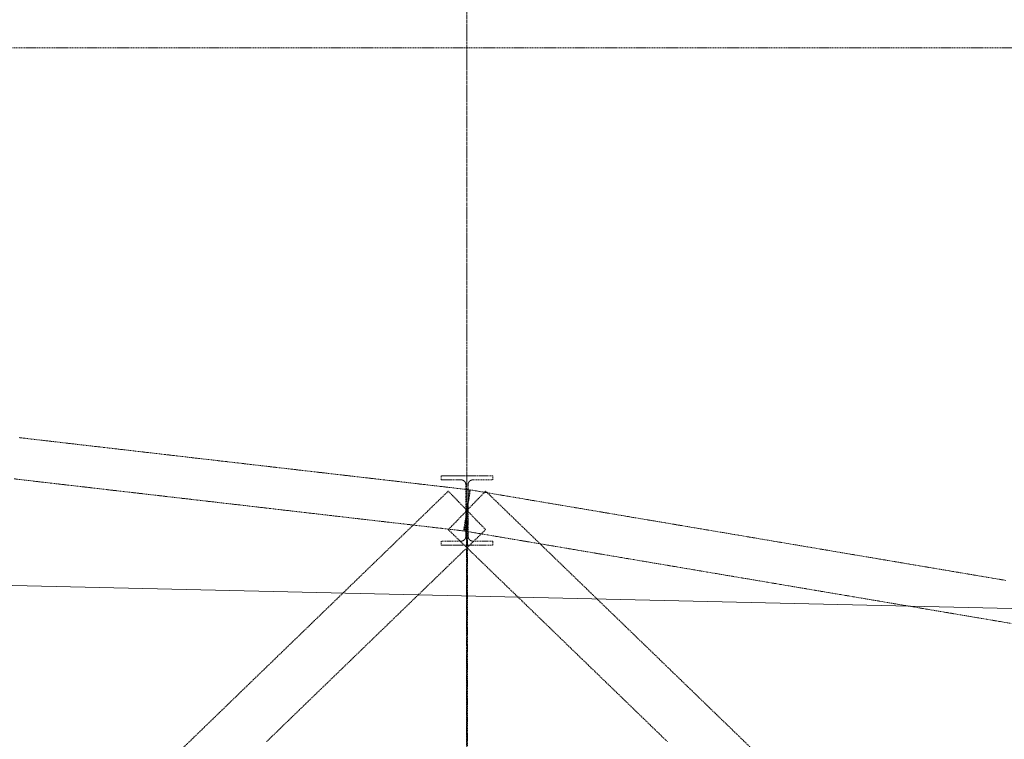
# Model space of a CAD drawing. Header units: millimetres. Extents: x -176817 to 571382, y -58489 to 156123.
# Tile 43 of 256: x -31330 to -25641, y -24553 to -20394. Entities that reach past the tile are written whole.
import ezdxf

# ---------------------------------------------------------------- set-up
doc = ezdxf.new("R2010")
doc.units = ezdxf.units.MM
doc.header["$LTSCALE"] = 0.2
doc.linetypes.add('DASHDOT', pattern=[25.4, 12.7, -6.35, 0, -6.35])
doc.linetypes.add('HIDDEN', pattern=[9.525, 6.35, -3.175])
doc.layers.get('0').update_dxf_attribs({"lineweight": 13})
doc.layers.get('Defpoints').update_dxf_attribs({"lineweight": 13})
doc.layers.add('-AAA Podkład', color=252, linetype='Continuous', lineweight=13)
doc.layers.add('-AAA Wymiar', color=1, linetype='Continuous', lineweight=18)
doc.styles.add('WYMIARY', font='ROMANS.shx', dxfattribs={"width": 0.75, "oblique": 15})
doc.dimstyles.new('1 do 100', dxfattribs={"dimscale": 100, "dimtxt": 2, "dimasz": 2.5, "dimexe": 1.25, "dimexo": 0.625, "dimtad": 1, "dimdec": 0, "dimtxsty": 'WYMIARY', "dimcen": 2.5, "dimclrd": 256, "dimclre": 256, "dimclrt": 2, "dimadec": 0, "dimazin": 0, "dimtfac": 1, "dimtdec": 0, "dimtmove": 0, "dimatfit": 3, "dimfxl": 1.25, "dimlwd": -1, "dimlwe": -1, "dimarcsym": 0})

# ---------------------------------------------------------------- blocks, each defined once
blk = doc.blocks.new('*D9')
at = {"layer": '-AAA Wymiar', "transparency": 16777216}
for p, q in [((-19745.8, -45733.6), (-19745.8, 19037.7)), ((-28477.9, 18912.7), (-19995.8, 18912.7)), ((-28727.9, 18850.2), (-28727.9, 18787.7))]:
    blk.add_line(p, q, dxfattribs=at)
for points in [[(-28477.9, 18954.4), (-28477.9, 18871), (-28727.9, 18912.7)], [(-19995.8, 18954.4), (-19995.8, 18871), (-19745.8, 18912.7)]]:
    blk.add_solid(points, dxfattribs=at)
at = {"layer": 'Defpoints', "color": 0, "transparency": 16777216}
for p in [(-28727.9, 18912.7), (-19745.8, 18912.7), (-19745.8, -45796.1)]:
    blk.add_point(p, dxfattribs=at)
at = {"layer": '-AAA Wymiar', "color": 2, "transparency": 16777216, "insert": (-24236.9, 19075.2), "char_height": 200, "attachment_point": 5, "style": 'WYMIARY'}
blk.add_mtext('8982', dxfattribs=at)
blk = doc.blocks.new('Podkład rev.B')
at = {"layer": '-AAA Podkład', "linetype": 'HIDDEN', "ltscale": 5}
blk.add_line((26350, 2544.3, 0), (26350, -48454.9, 0), dxfattribs=at)
at = {"layer": '-AAA Podkład', "linetype": 'HIDDEN', "ltscale": 5, "elevation": 0}
blk.add_lwpolyline([(36922.7, -38239.2), (-1301.7, -38239.2), (-1301.7, -45629.3), (36922.7, -45629.3)], close=True, dxfattribs=at)
at = {"layer": '-AAA Podkład', "linetype": 'HIDDEN', "ltscale": 5}
for points in [[(26336.2, -41032.4), (26343.1, -40972.8), (26350, -40913.2), (26356.9, -40853.6), (26363.8, -40794), (26293.5, -40785.8), (26223.2, -40777.7), (26152.9, -40769.5), (26082.6, -40761.4), (26012.2, -40753.2), (25941.9, -40745.1), (25871.6, -40737), (25801.3, -40728.8), (25731, -40720.7), (25660.7, -40712.5), (25590.4, -40704.4), (25520.1, -40696.2), (25449.7, -40688.1), (25379.4, -40679.9), (25309.1, -40671.8), (25238.8, -40663.7), (25168.5, -40655.5), (25098.2, -40647.4), (25027.9, -40639.2), (24957.6, -40631.1), (24887.2, -40622.9), (24816.9, -40614.8), (24746.6, -40606.7), (24676.3, -40598.5), (24606, -40590.4), (24535.7, -40582.2), (24465.4, -40574.1), (24395.1, -40565.9), (24324.7, -40557.8), (24254.4, -40549.6), (24184.1, -40541.5), (24113.8, -40533.4), (24043.5, -40525.2), (23973.2, -40517.1), (23902.9, -40508.9), (23832.6, -40500.8), (23762.2, -40492.6)], [(23734.6, -40731), (23804.9, -40739.2), (23875.3, -40747.3), (23945.6, -40755.5), (24015.9, -40763.6), (24086.2, -40771.8), (24156.5, -40779.9), (24226.8, -40788.1), (24297.1, -40796.2), (24367.4, -40804.3), (24437.8, -40812.5), (24508.1, -40820.6), (24578.4, -40828.8), (24648.7, -40836.9), (24719, -40845.1), (24789.3, -40853.2), (24859.6, -40861.3), (24929.9, -40869.5), (25000.3, -40877.6), (25070.6, -40885.8), (25140.9, -40893.9), (25211.2, -40902.1), (25281.5, -40910.2), (25351.8, -40918.4), (25422.1, -40926.5), (25492.4, -40934.6), (25562.8, -40942.8), (25633.1, -40950.9), (25703.4, -40959.1), (25773.7, -40967.2), (25844, -40975.4), (25914.3, -40983.5), (25984.6, -40991.6), (26054.9, -40999.8), (26125.3, -41007.9), (26195.6, -41016.1), (26265.9, -41024.2), (26336.2, -41032.4)], [(26356.8, -40913.2), (26356.8, -40838.5), (26356.8, -40763.9), (26356.8, -40763.2), (26356.8, -40762.5), (26356.8, -40761.9), (26356.9, -40761.2), (26357, -40760.5), (26357, -40759.9), (26357.1, -40759.2), (26357.3, -40758.6), (26357.4, -40757.9), (26357.6, -40757.3), (26357.7, -40756.6), (26357.9, -40756), (26358.1, -40755.4), (26358.3, -40754.8), (26358.6, -40754.1), (26358.8, -40753.5), (26359.1, -40752.9), (26359.3, -40752.3), (26359.6, -40751.7), (26359.9, -40751.1), (26360.3, -40750.5), (26360.6, -40750), (26360.9, -40749.4), (26361.3, -40748.8), (26361.7, -40748.3), (26362.1, -40747.7), (26362.5, -40747.2), (26362.9, -40746.7), (26363.3, -40746.2), (26363.7, -40745.7), (26364.2, -40745.2), (26364.6, -40744.7), (26365.1, -40744.3), (26365.6, -40743.8), (26366.1, -40743.4), (26366.6, -40743), (26367.1, -40742.5), (26367.7, -40742.1), (26368.2, -40741.7), (26368.7, -40741.4), (26369.3, -40741), (26369.9, -40740.7), (26370.4, -40740.3), (26371, -40740), (26371.6, -40739.7), (26372.2, -40739.4), (26372.8, -40739.1), (26373.4, -40738.9), (26374, -40738.6), (26374.6, -40738.4), (26375.3, -40738.2), (26375.9, -40738), (26376.5, -40737.8), (26377.2, -40737.6), (26377.8, -40737.5), (26378.5, -40737.3), (26379.1, -40737.2), (26379.8, -40737.1), (26380.4, -40737), (26381.1, -40736.9), (26381.8, -40736.9), (26382.4, -40736.8), (26383.1, -40736.8), (26383.8, -40736.8), (26441.9, -40736.8), (26500, -40736.8), (26500, -40712.8), (26425, -40712.8), (26350, -40712.8), (26275, -40712.8), (26200, -40712.8), (26200, -40736.8), (26258.1, -40736.8), (26316.3, -40736.8), (26316.9, -40736.8), (26317.6, -40736.8), (26318.2, -40736.9), (26318.9, -40736.9), (26319.6, -40737), (26320.2, -40737.1), (26320.9, -40737.2), (26321.5, -40737.3), (26322.2, -40737.5), (26322.8, -40737.6), (26323.5, -40737.8), (26324.1, -40738), (26324.7, -40738.2), (26325.4, -40738.4), (26326, -40738.6), (26326.6, -40738.9), (26327.2, -40739.1), (26327.8, -40739.4), (26328.4, -40739.7), (26329, -40740), (26329.6, -40740.3), (26330.1, -40740.7), (26330.7, -40741), (26331.3, -40741.4), (26331.8, -40741.7), (26332.3, -40742.1), (26332.9, -40742.5), (26333.4, -40743), (26333.9, -40743.4), (26334.4, -40743.8), (26334.9, -40744.3), (26335.4, -40744.7), (26335.8, -40745.2), (26336.3, -40745.7), (26336.7, -40746.2), (26337.1, -40746.7), (26337.5, -40747.2), (26337.9, -40747.8), (26338.3, -40748.3), (26338.7, -40748.8), (26339.1, -40749.4), (26339.4, -40750), (26339.7, -40750.5), (26340.1, -40751.1), (26340.4, -40751.7), (26340.7, -40752.3), (26340.9, -40752.9), (26341.2, -40753.5), (26341.4, -40754.1), (26341.7, -40754.8), (26341.9, -40755.4), (26342.1, -40756), (26342.3, -40756.6), (26342.4, -40757.3), (26342.6, -40757.9), (26342.7, -40758.6), (26342.9, -40759.2), (26343, -40759.9), (26343, -40760.5), (26343.1, -40761.2), (26343.2, -40761.9), (26343.2, -40762.5), (26343.2, -40763.2), (26343.3, -40763.9), (26343.3, -40838.5), (26343.3, -40913.2), (26356.8, -40913.2)], [(26457.8, -41024.5), (26403.9, -40968.9), (26350, -40913.2), (26296.1, -40857.5), (26242.2, -40801.8), (26171.9, -40869.8), (26101.6, -40937.9), (26031.3, -41006), (25960.9, -41074), (25890.6, -41142.1), (25820.3, -41210.1), (25750, -41278.2), (25679.7, -41346.2), (25609.4, -41414.3), (25539.1, -41482.4), (25468.8, -41550.4), (25398.4, -41618.5), (25328.1, -41686.5), (25257.8, -41754.6), (25187.5, -41822.6), (25117.2, -41890.7), (25046.9, -41958.7), (24976.6, -42026.8), (24906.3, -42094.9), (24835.9, -42162.9), (24765.6, -42231), (24695.3, -42299)], [(25192.2, -42249.6), (25262.5, -42181.5), (25332.8, -42113.4), (25403.1, -42045.4), (25473.4, -41977.3), (25543.7, -41909.3), (25614.1, -41841.2), (25684.4, -41773.2), (25754.7, -41705.1), (25825, -41637), (25895.3, -41569), (25965.6, -41500.9), (26035.9, -41432.9), (26106.2, -41364.8), (26176.6, -41296.8), (26246.9, -41228.7), (26317.2, -41160.7), (26387.5, -41092.6), (26457.8, -41024.5)], [(28004.7, -42299), (27934.4, -42231), (27864.1, -42162.9), (27793.7, -42094.9), (27723.4, -42026.8), (27653.1, -41958.7), (27582.8, -41890.7), (27512.5, -41822.6), (27442.2, -41754.6), (27371.9, -41686.5), (27301.6, -41618.5), (27231.2, -41550.4), (27160.9, -41482.4), (27090.6, -41414.3), (27020.3, -41346.2), (26950, -41278.2), (26879.7, -41210.1), (26809.4, -41142.1), (26739.1, -41074), (26668.7, -41006), (26598.4, -40937.9), (26528.1, -40869.8), (26457.8, -40801.8), (26403.9, -40857.5), (26350, -40913.2), (26296.1, -40968.9), (26242.2, -41024.5), (26312.5, -41092.6), (26382.8, -41160.7), (26453.1, -41228.7), (26523.4, -41296.8), (26593.8, -41364.8), (26664.1, -41432.9), (26734.4, -41500.9), (26804.7, -41569), (26875, -41637), (26945.3, -41705.1), (27015.6, -41773.2), (27085.9, -41841.2), (27156.3, -41909.3), (27226.6, -41977.3), (27296.9, -42045.4), (27367.2, -42113.4), (27437.5, -42181.5), (27507.8, -42249.6)], [(29463.8, -41317.8), (29393.4, -41305.9), (29323.1, -41294.1), (29252.8, -41282.2), (29182.5, -41270.3), (29112.2, -41258.4), (29041.9, -41246.5), (28971.6, -41234.6), (28901.3, -41222.7), (28830.9, -41210.9), (28760.6, -41199), (28690.3, -41187.1), (28620, -41175.2), (28549.7, -41163.3), (28479.4, -41151.4), (28409.1, -41139.5), (28338.8, -41127.6), (28268.4, -41115.8), (28198.1, -41103.9), (28127.8, -41092), (28057.5, -41080.1), (27987.2, -41068.2), (27916.9, -41056.3), (27846.6, -41044.4), (27776.3, -41032.6), (27705.9, -41020.7), (27635.6, -41008.8), (27565.3, -40996.9), (27495, -40985), (27424.7, -40973.1), (27354.4, -40961.2), (27284.1, -40949.4), (27213.8, -40937.5), (27143.4, -40925.6), (27073.1, -40913.7), (27002.8, -40901.8), (26932.5, -40889.9), (26862.2, -40878), (26791.9, -40866.2), (26721.6, -40854.3), (26651.3, -40842.4), (26580.9, -40830.5), (26510.6, -40818.6), (26440.3, -40806.7), (26370, -40794.8), (26360, -40854), (26350, -40913.2), (26340, -40972.3), (26330, -41031.5), (26400.3, -41043.4), (26470.6, -41055.3), (26540.9, -41067.1), (26611.2, -41079), (26681.6, -41090.9), (26751.9, -41102.8), (26822.2, -41114.7), (26892.5, -41126.6), (26962.8, -41138.5), (27033.1, -41150.3), (27103.4, -41162.2), (27173.7, -41174.1), (27244.1, -41186), (27314.4, -41197.9), (27384.7, -41209.8), (27455, -41221.7), (27525.3, -41233.5), (27595.6, -41245.4), (27665.9, -41257.3), (27736.2, -41269.2), (27806.6, -41281.1), (27876.9, -41293), (27947.2, -41304.9), (28017.5, -41316.7), (28087.8, -41328.6), (28158.1, -41340.5), (28228.4, -41352.4), (28298.7, -41364.3), (28369.1, -41376.2), (28439.4, -41388.1), (28509.7, -41399.9), (28580, -41411.8), (28650.3, -41423.7), (28720.6, -41435.6), (28790.9, -41447.5), (28861.2, -41459.4), (28931.6, -41471.3), (29001.9, -41483.2), (29072.2, -41495), (29142.5, -41506.9), (29212.8, -41518.8), (29283.1, -41530.7), (29353.4, -41542.6), (29423.7, -41554.5), (29494.1, -41566.4)], [(26500, -41114.9), (26500, -41090.7), (26441.9, -41090.7), (26383.8, -41090.7), (26383.1, -41090.7), (26382.4, -41090.7), (26381.8, -41090.7), (26381.1, -41090.6), (26380.4, -41090.5), (26379.8, -41090.4), (26379.1, -41090.3), (26378.5, -41090.2), (26377.8, -41090.1), (26377.2, -41089.9), (26376.5, -41089.7), (26375.9, -41089.5), (26375.2, -41089.3), (26374.6, -41089.1), (26374, -41088.9), (26373.4, -41088.6), (26372.8, -41088.4), (26372.2, -41088.1), (26371.6, -41087.8), (26371, -41087.5), (26370.4, -41087.2), (26369.8, -41086.8), (26369.3, -41086.5), (26368.7, -41086.1), (26368.2, -41085.7), (26367.6, -41085.3), (26367.1, -41084.9), (26366.6, -41084.5), (26366.1, -41084.1), (26365.6, -41083.6), (26365.1, -41083.2), (26364.6, -41082.7), (26364.2, -41082.2), (26363.7, -41081.7), (26363.3, -41081.2), (26362.8, -41080.7), (26362.4, -41080.2), (26362, -41079.7), (26361.6, -41079.1), (26361.3, -41078.6), (26360.9, -41078), (26360.6, -41077.4), (26360.2, -41076.9), (26359.9, -41076.3), (26359.6, -41075.7), (26359.3, -41075.1), (26359, -41074.5), (26358.8, -41073.9), (26358.5, -41073.3), (26358.3, -41072.6), (26358.1, -41072), (26357.9, -41071.4), (26357.7, -41070.7), (26357.6, -41070.1), (26357.4, -41069.4), (26357.3, -41068.8), (26357.1, -41068.1), (26357, -41067.5), (26357, -41066.8), (26356.9, -41066.1), (26356.8, -41065.5), (26356.8, -41064.8), (26356.8, -41064.2), (26356.8, -41063.5), (26356.8, -40988.3), (26356.8, -40913.2), (26343.3, -40913.2), (26343.3, -40988.3), (26343.3, -41063.5), (26343.2, -41064.2), (26343.2, -41064.8), (26343.2, -41065.5), (26343.1, -41066.1), (26343, -41066.8), (26343, -41067.5), (26342.9, -41068.1), (26342.7, -41068.8), (26342.6, -41069.4), (26342.4, -41070.1), (26342.3, -41070.7), (26342.1, -41071.4), (26341.9, -41072), (26341.7, -41072.6), (26341.5, -41073.3), (26341.2, -41073.9), (26341, -41074.5), (26340.7, -41075.1), (26340.4, -41075.7), (26340.1, -41076.3), (26339.8, -41076.9), (26339.4, -41077.4), (26339.1, -41078), (26338.7, -41078.6), (26338.4, -41079.1), (26338, -41079.7), (26337.6, -41080.2), (26337.2, -41080.7), (26336.7, -41081.2), (26336.3, -41081.7), (26335.8, -41082.2), (26335.4, -41082.7), (26334.9, -41083.2), (26334.4, -41083.6), (26333.9, -41084.1), (26333.4, -41084.5), (26332.9, -41084.9), (26332.4, -41085.3), (26331.8, -41085.7), (26331.3, -41086.1), (26330.7, -41086.5), (26330.2, -41086.8), (26329.6, -41087.2), (26329, -41087.5), (26328.4, -41087.8), (26327.8, -41088.1), (26327.2, -41088.4), (26326.6, -41088.6), (26326, -41088.9), (26325.4, -41089.1), (26324.8, -41089.3), (26324.1, -41089.5), (26323.5, -41089.7), (26322.8, -41089.9), (26322.2, -41090.1), (26321.5, -41090.2), (26320.9, -41090.3), (26320.2, -41090.4), (26319.6, -41090.5), (26318.9, -41090.6), (26318.2, -41090.7), (26317.6, -41090.7), (26316.9, -41090.7), (26316.3, -41090.7), (26258.1, -41090.7), (26200, -41090.7), (26200, -41114.9), (26275, -41114.9), (26350, -41114.9), (26425, -41114.9), (26500, -41114.9)], [(26347, -40913.2), (26347, -40981.2), (26347, -41049.3), (26347, -41117.3), (26347, -41185.4), (26347, -41253.4), (26347, -41321.5), (26347, -41389.6), (26347, -41457.6), (26347, -41525.7), (26347, -41593.7), (26347, -41661.8), (26347, -41729.8), (26347, -41797.9), (26347, -41866), (26347, -41934), (26347, -42002.1), (26347, -42070.1), (26347, -42138.2), (26347, -42206.2), (26347, -42274.3)], [(26353, -42274.3), (26353, -42206.2), (26353, -42138.2), (26353, -42070.1), (26353, -42002.1), (26353, -41934), (26353, -41866), (26353, -41797.9), (26353, -41729.8), (26353, -41661.8), (26353, -41593.7), (26353, -41525.7), (26353, -41457.6), (26353, -41389.6), (26353, -41321.5), (26353, -41253.4), (26353, -41185.4), (26353, -41117.3), (26353, -41049.3), (26353, -40981.2), (26353, -40913.2), (26347, -40913.2)]]:
    blk.add_lwpolyline(points, dxfattribs=at)

msp = doc.modelspace()

# ---------------------------------------------------------------- linework, layer by layer
at = {"layer": '-AAA Wymiar'}
msp.add_line((-67317.0633, -22834.3987), (-10136.3136, -24152.2473), dxfattribs=at)
at = {"color": 252, "linetype": 'DASHDOT', "ltscale": 3}
msp.add_line((-28745.7819, 19253.2914), (-28745.7819, -30771.4395), dxfattribs=at)

# ---------------------------------------------------------------- block references
at = {"layer": '-AAA Wymiar'}
msp.add_blockref('Podkład rev.B', (-55095.7819, 17683.4632, 0), dxfattribs=at)

# ---------------------------------------------------------------- dimensions: what is measured, and where the dimension line sits
dim = msp.add_linear_dim(base=(-19745.7819, 18912.6998), p1=(-28727.9305, 18912.6998), p2=(-19745.7819, -45796.0606), dimstyle='1 do 100', override={"dimtmove": 1}, dxfattribs=at)
dim.commit()
dim.dimension.update_dxf_attribs({"geometry": '*D9', "text_midpoint": (-24236.8562, 19075.1998)})

doc.saveas('drawing.dxf')
